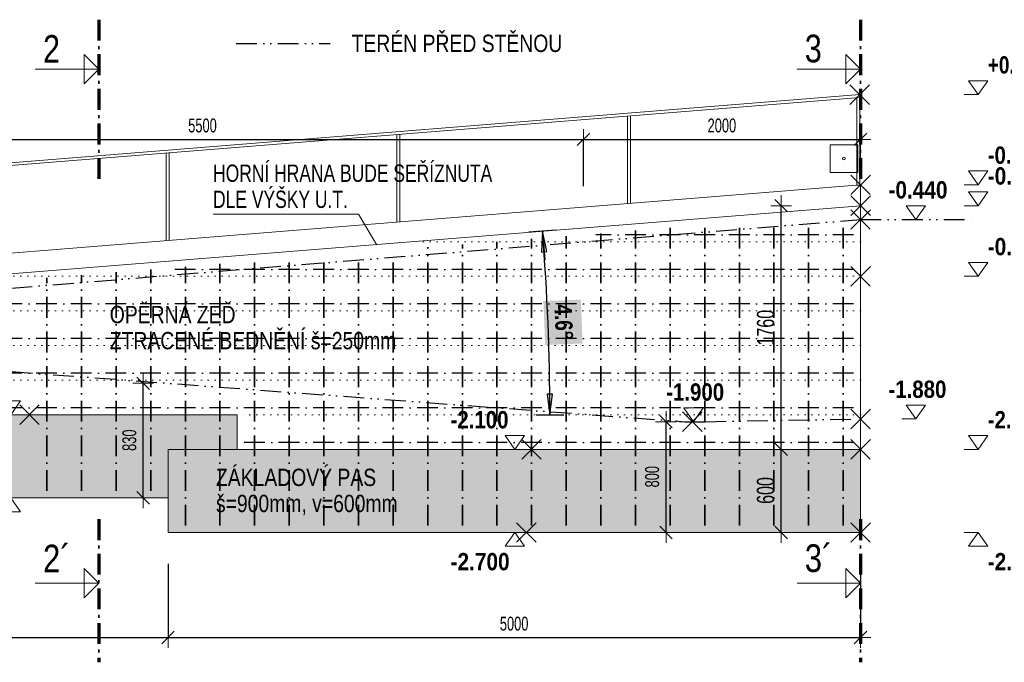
# Model space of a CAD drawing. Header units: millimetres. Extents: x -13576 to 6662, y -71400 to -56441.
# Tile 4 of 7: x -7479 to -370, y -66755 to -62114. Entities that reach past the tile are written whole.
import ezdxf

# ---------------------------------------------------------------- set-up
doc = ezdxf.new("R2010")
doc.units = ezdxf.units.MM
doc.header["$PDMODE"] = 65
for name, pattern in [('Cerchovana_1', [250, 150, -50, 0, -50]), ('JIS_08_37', [50, 0, -50]), ('JIS_09_15', [300, 150, -50, 0, -50, 0, -50])]:
    doc.linetypes.add(name, pattern=pattern)
for name, color, linetype, lineweight in [('XR$3$VÝZTUŽ_1', 7, 'Continuous', 25), ('XR$4$KOTY_1', 7, 'Continuous', 25), ('XR$5$POHLED NA STĚNU_1', 7, 'Continuous', 25)]:
    doc.layers.add(name, color=color, linetype=linetype, lineweight=lineweight)
doc.styles.add('ARIAL', font='ARIAL.TTF')
doc.styles.add('ARIALNARROW', font='ARIALN.TTF')
doc.dimstyles.new('DIMSTYLE_10', dxfattribs={"dimtxt": 125, "dimasz": 150, "dimexe": 0, "dimexo": 0, "dimgap": 62.5, "dimtad": 2, "dimdec": 0, "dimrnd": 5, "dimzin": 12, "dimdsep": 46, "dimtxsty": 'ARIALNARROW', "dimblk1": 'ALL_ML_STRICH', "dimblk2": 'ALL_ML_STRICH', "dimsah": 1, "dimcen": 0, "dimclrd": 6, "dimclre": 6, "dimclrt": 6, "dimadec": 0, "dimazin": 0, "dimtfac": 1, "dimtdec": 0, "dimtix": 1, "dimtmove": 2, "dimatfit": 3, "dimfxl": 0, "dimtzin": 0, "dimlwd": 0, "dimlwe": 13, "dimarcsym": 0})
doc.dimstyles.new('DIMSTYLE_11', dxfattribs={"dimtxt": 125, "dimasz": 150, "dimexe": 0, "dimexo": 0, "dimgap": 62.5, "dimtad": 2, "dimdec": 0, "dimrnd": 5, "dimzin": 12, "dimdsep": 46, "dimtxsty": 'ARIALNARROW', "dimblk1": 'ALL_ML_STRICH', "dimblk2": 'ALL_ML_STRICH', "dimsah": 1, "dimcen": 0, "dimclrd": 6, "dimclre": 6, "dimclrt": 6, "dimadec": 0, "dimazin": 0, "dimtfac": 1, "dimtdec": 0, "dimtix": 1, "dimtmove": 2, "dimatfit": 3, "dimfxl": 0, "dimtzin": 0, "dimlwd": 0, "dimlwe": 13, "dimarcsym": 0})
doc.dimstyles.new('DIMSTYLE_5', dxfattribs={"dimtxt": 100, "dimasz": 150, "dimexe": 0, "dimexo": 0, "dimgap": 50, "dimtad": 2, "dimdec": 0, "dimrnd": 1, "dimzin": 12, "dimdsep": 46, "dimtxsty": 'ARIALNARROW', "dimblk1": 'ALL_ML_STRICH', "dimblk2": 'ALL_ML_STRICH', "dimsah": 1, "dimcen": 0, "dimclrd": 6, "dimclre": 6, "dimclrt": 6, "dimadec": 0, "dimazin": 0, "dimtfac": 1, "dimtdec": 0, "dimtix": 1, "dimtmove": 2, "dimatfit": 3, "dimfxl": 0, "dimtzin": 0, "dimlwd": 0, "dimlwe": 13, "dimarcsym": 0})
doc.dimstyles.new('DIMSTYLE_7', dxfattribs={"dimtxt": 100, "dimasz": 150, "dimexe": 0, "dimexo": 0, "dimgap": 50, "dimtad": 2, "dimdec": 0, "dimrnd": 5, "dimzin": 12, "dimdsep": 46, "dimtxsty": 'ARIALNARROW', "dimblk1": 'ALL_ML_STRICH', "dimblk2": 'ALL_ML_STRICH', "dimsah": 1, "dimcen": 0, "dimclrd": 6, "dimclre": 6, "dimclrt": 6, "dimadec": 0, "dimazin": 0, "dimtfac": 1, "dimtdec": 0, "dimtix": 1, "dimtmove": 2, "dimatfit": 3, "dimfxl": 0, "dimtzin": 0, "dimlwd": 0, "dimlwe": 13, "dimarcsym": 0})

# ---------------------------------------------------------------- blocks, each defined once
blk = doc.blocks.new('COMPLEX_ELEVATIONDIM_0')
at = {"layer": 'XR$4$KOTY_1', "color": 6, "linetype": 'Continuous', "lineweight": 18}
for p, q in [((-489.6, -62554.5), (-629.6, -62554.5)), ((-629.6, -62554.5), (-559.6, -62654.5)), ((-559.6, -62654.5), (-489.6, -62554.5)), ((-1484.5, -62583.8), (-1343.2, -62725.1)), ((-1484.4, -62725.1), (-1343.1, -62583.8)), ((-559.6, -62654.5), (-659.6, -62654.5)), ((-559.6, -62654.5), (-559.6, -62654.5)), ((-559.6, -62654.5), (-559.6, -62654.5)), ((-559.6, -62654.5), (-559.6, -62654.5)), ((-559.6, -62654.5), (-559.6, -62654.5)), ((-1627.6, -63016.9), (-1627.6, -63216.7)), ((-1427.8, -63016.9), (-1627.6, -63016.9)), ((-1427.8, -63216.7), (-1427.8, -63016.9)), ((-1627.6, -63216.7), (-1427.8, -63216.7)), ((-1478.6, -63235.7), (-1337.3, -63377)), ((-1478.4, -63377), (-1337.1, -63235.7)), ((-489.6, -63206.4), (-629.6, -63206.4)), ((-629.6, -63206.4), (-559.6, -63306.4)), ((-559.6, -63306.4), (-489.6, -63206.4)), ((-559.6, -63306.4), (-659.6, -63306.4)), ((-559.6, -63306.4), (-559.6, -63306.4)), ((-559.6, -63306.4), (-559.6, -63306.4)), ((-559.6, -63306.4), (-559.6, -63306.4)), ((-559.6, -63306.4), (-559.6, -63306.4)), ((-1478.1, -63386.2), (-1336.8, -63527.5)), ((-1477.9, -63527.5), (-1336.7, -63386.2)), ((-489.6, -63356.9), (-629.6, -63356.9)), ((-629.6, -63356.9), (-559.6, -63456.9)), ((-559.6, -63456.9), (-489.6, -63356.9)), ((-559.6, -63456.9), (-659.6, -63456.9)), ((-559.6, -63456.9), (-559.6, -63456.9)), ((-559.6, -63456.9), (-559.6, -63456.9)), ((-559.6, -63456.9), (-559.6, -63456.9)), ((-559.6, -63456.9), (-559.6, -63456.9)), ((-1478.6, -63896.2), (-1337.3, -64037.5)), ((-1478.4, -64037.5), (-1337.1, -63896.2)), ((-489.6, -63866.9), (-629.6, -63866.9)), ((-629.6, -63866.9), (-559.6, -63966.9)), ((-559.6, -63966.9), (-489.6, -63866.9)), ((-559.6, -63966.9), (-659.6, -63966.9)), ((-559.6, -63966.9), (-559.6, -63966.9)), ((-559.6, -63966.9), (-559.6, -63966.9)), ((-559.6, -63966.9), (-559.6, -63966.9)), ((-559.6, -63966.9), (-559.6, -63966.9)), ((-489.6, -65116.9), (-629.6, -65116.9)), ((-629.6, -65116.9), (-559.6, -65216.9)), ((-559.6, -65216.9), (-489.6, -65116.9)), ((-1478.6, -65146.2), (-1337.3, -65287.5)), ((-1478.4, -65287.5), (-1337.1, -65146.2)), ((-559.6, -65216.9), (-659.6, -65216.9)), ((-559.6, -65216.9), (-559.6, -65216.9)), ((-559.6, -65216.9), (-559.6, -65216.9)), ((-559.6, -65216.9), (-559.6, -65216.9)), ((-559.6, -65216.9), (-559.6, -65216.9)), ((-1478.6, -65746.2), (-1337.3, -65887.5)), ((-1478.4, -65887.5), (-1337.1, -65746.2)), ((-559.6, -65816.9), (-659.6, -65816.9)), ((-629.6, -65916.9), (-559.6, -65816.9)), ((-559.6, -65816.9), (-489.6, -65916.9)), ((-559.6, -65816.9), (-559.6, -65816.9)), ((-559.6, -65816.9), (-559.6, -65816.9)), ((-559.6, -65816.9), (-559.6, -65816.9)), ((-559.6, -65816.9), (-559.6, -65816.9)), ((-489.6, -65916.9), (-629.6, -65916.9))]:
    blk.add_line(p, q, dxfattribs=at)
blk.add_circle((-1527.8, -63116.9), 10, dxfattribs=at)
at = {"layer": 'XR$4$KOTY_1', "color": 6, "linetype": 'Continuous', "lineweight": 18, "char_height": 125, "attachment_point": 7, "style": 'ARIALNARROW'}
for s, insert, width in [('\\W0.96;\\fArial Narrow|i0|b1|c0|p0;+0.460', (-489.6, -62504.5), 486.751), ('\\W1.03;\\fArial Narrow|i0|b1|c0|p0;-0.190', (-489.6, -63156.4), 490.84), ('\\W1.05;\\fArial Narrow|i0|b1|c0|p0;-0.340', (-489.6, -63306.9), 492.061), ('\\W1.05;\\fArial Narrow|i0|b1|c0|p0;-0.850', (-489.6, -63816.9), 492.061), ('\\W1.03;\\fArial Narrow|i0|b1|c0|p0;-2.100', (-489.6, -65066.9), 490.84), ('\\W1.05;\\fArial Narrow|i0|b1|c0|p0;-2.700', (-489.6, -66091.9), 492.061)]:
    blk.add_mtext(s, dxfattribs=dict(at, insert=insert, width=width))
blk = doc.blocks.new('COMPLEX_ELEVATIONDIM_1')
at = {"layer": 'XR$4$KOTY_1', "color": 6, "linetype": 'Continuous', "lineweight": 18}
for p, q in [((-1627.6, -63016.9), (-1627.6, -63216.7)), ((-1427.8, -63016.9), (-1627.6, -63016.9)), ((-1427.8, -63216.7), (-1427.8, -63016.9)), ((-1627.6, -63216.7), (-1427.8, -63216.7)), ((-939.6, -63456.9), (-1079.6, -63456.9)), ((-1079.6, -63456.9), (-1009.6, -63556.9)), ((-1009.6, -63556.9), (-939.6, -63456.9)), ((-1478.6, -63486.2), (-1337.3, -63627.5)), ((-1478.4, -63627.5), (-1337.1, -63486.2)), ((-1009.6, -63556.9), (-1109.6, -63556.9)), ((-1009.6, -63556.9), (-1009.6, -63556.9)), ((-1009.6, -63556.9), (-1009.6, -63556.9)), ((-1009.6, -63556.9), (-1009.6, -63556.9)), ((-1009.6, -63556.9), (-1009.6, -63556.9)), ((-939.6, -64896.9), (-1079.6, -64896.9)), ((-1079.6, -64896.9), (-1009.6, -64996.9)), ((-1009.6, -64996.9), (-939.6, -64896.9)), ((-1478.6, -64926.2), (-1337.3, -65067.5)), ((-1478.4, -65067.5), (-1337.1, -64926.2)), ((-1009.6, -64996.9), (-1109.6, -64996.9)), ((-1009.6, -64996.9), (-1009.6, -64996.9)), ((-1009.6, -64996.9), (-1009.6, -64996.9)), ((-1009.6, -64996.9), (-1009.6, -64996.9)), ((-1009.6, -64996.9), (-1009.6, -64996.9))]:
    blk.add_line(p, q, dxfattribs=at)
blk.add_circle((-1527.8, -63116.9), 10, dxfattribs=at)
at = {"layer": 'XR$4$KOTY_1', "color": 6, "linetype": 'Continuous', "lineweight": 18, "char_height": 125, "attachment_point": 7, "style": 'ARIALNARROW'}
for s, insert, width in [('\\W1.05;\\fArial Narrow|i0|b1|c0|p0;-0.440', (-1206.2, -63406.9), 492.061), ('\\W1.03;\\fArial Narrow|i0|b1|c0|p0;-1.880', (-1206.2, -64846.9), 490.84)]:
    blk.add_mtext(s, dxfattribs=dict(at, insert=insert, width=width))
blk = doc.blocks.new('COMPLEX_ELEVATIONDIM_2')
at = {"layer": 'XR$4$KOTY_1', "color": 6, "linetype": 'Continuous', "lineweight": 18}
for p, q in [((-1627.6, -63016.9), (-1627.6, -63216.7)), ((-1427.8, -63016.9), (-1627.6, -63016.9)), ((-1427.8, -63216.7), (-1427.8, -63016.9)), ((-1627.6, -63216.7), (-1427.8, -63216.7)), ((-2693.6, -64946.2), (-2552.3, -65087.5)), ((-2693.4, -65087.5), (-2552.1, -64946.2)), ((-2544.3, -64916.9), (-2684.3, -64916.9)), ((-2684.3, -64916.9), (-2614.3, -65016.9)), ((-2614.3, -65016.9), (-2544.3, -64916.9)), ((-2614.3, -65016.9), (-2714.3, -65016.9)), ((-2614.3, -65016.9), (-2614.3, -65016.9)), ((-2614.3, -65016.9), (-2614.3, -65016.9)), ((-2614.3, -65016.9), (-2614.3, -65016.9)), ((-2614.3, -65016.9), (-2614.3, -65016.9))]:
    blk.add_line(p, q, dxfattribs=at)
blk.add_circle((-1527.8, -63116.9), 10, dxfattribs=at)
at = {"layer": 'XR$4$KOTY_1', "color": 6, "linetype": 'Continuous', "lineweight": 18, "insert": (-2811, -64866.9), "char_height": 125, "width": 490.84, "attachment_point": 7, "style": 'ARIALNARROW'}
blk.add_mtext('\\W1.03;\\fArial Narrow|i0|b1|c0|p0;-1.900', dxfattribs=at)
blk = doc.blocks.new('COMPLEX_ELEVATIONDIM_3')
at = {"layer": 'XR$4$KOTY_1', "color": 6, "linetype": 'Continuous', "lineweight": 18}
for p, q in [((-1627.6, -63016.9), (-1627.6, -63216.7)), ((-1427.8, -63016.9), (-1627.6, -63016.9)), ((-1427.8, -63216.7), (-1427.8, -63016.9)), ((-1627.6, -63216.7), (-1427.8, -63216.7))]:
    blk.add_line(p, q, dxfattribs=at)
blk.add_circle((-1527.8, -63116.9), 10, dxfattribs=at)
blk = doc.blocks.new('ALL_ML_STRICH')
at = {"color": 0, "linetype": 'ByBlock', "lineweight": -2}
for p, q in [((0, -0.5), (0, 0.5)), ((-1, 0), (0.5, 0)), ((-0.3, -0.3), (0.3, 0.3))]:
    blk.add_line(p, q, dxfattribs=at)
blk = doc.blocks.new('*D62')
at = {"layer": 'DEFPOINTS', "color": 6, "linetype": 'Continuous', "lineweight": 13}
for p in [(-6406.4, -64739.4), (-6586.9, -65566.9), (-6407.8, -65566.9)]:
    blk.add_point(p, dxfattribs=at)
at = {"layer": 'XR$4$KOTY_1', "color": 6, "linetype": 'Continuous', "lineweight": -2}
for p, q in [((-6586.9, -64739.4), (-6586.9, -64739.4)), ((-6586.9, -65566.9), (-6586.9, -64739.4)), ((-6586.9, -65566.9), (-6586.9, -65566.9))]:
    blk.add_line(p, q, dxfattribs=at)
at = {"layer": 'XR$4$KOTY_1', "color": 6, "linetype": 'Continuous', "lineweight": 13, "xscale": 150, "yscale": 150, "zscale": 150}
for p, rotation in [((-6586.9, -64739.4), 90), ((-6586.9, -65566.9), 270)]:
    blk.add_blockref('ALL_ML_STRICH', p, dxfattribs=dict(at, rotation=rotation))
at = {"layer": 'XR$4$KOTY_1', "color": 6, "linetype": 'Continuous', "lineweight": 13, "insert": (-6686.9, -65150.6), "char_height": 100, "width": 243.429, "attachment_point": 5, "rotation": 90, "style": 'ARIALNARROW'}
blk.add_mtext('\\W0.81;\\A1;{830}', dxfattribs=at)
blk = doc.blocks.new('*D63')
at = {"layer": 'DEFPOINTS', "color": 6, "linetype": 'Continuous', "lineweight": 13}
for p in [(-2614.3, -65016.9), (-2812.2, -65816.9), (-2614.3, -65816.9)]:
    blk.add_point(p, dxfattribs=at)
at = {"layer": 'XR$4$KOTY_1', "color": 6, "linetype": 'Continuous', "lineweight": -2}
for p, q in [((-2812.2, -65016.9), (-2812.2, -65016.9)), ((-2812.2, -65816.9), (-2812.2, -65016.9)), ((-2812.2, -65816.9), (-2812.2, -65816.9))]:
    blk.add_line(p, q, dxfattribs=at)
at = {"layer": 'XR$4$KOTY_1', "color": 6, "linetype": 'Continuous', "lineweight": 13, "xscale": 150, "yscale": 150, "zscale": 150}
for p, rotation in [((-2812.2, -65016.9), 90), ((-2812.2, -65816.9), 270)]:
    blk.add_blockref('ALL_ML_STRICH', p, dxfattribs=dict(at, rotation=rotation))
at = {"layer": 'XR$4$KOTY_1', "color": 6, "linetype": 'Continuous', "lineweight": 13, "insert": (-2912.2, -65414.4), "char_height": 100, "width": 243.429, "attachment_point": 5, "rotation": 90, "style": 'ARIALNARROW'}
blk.add_mtext('\\W0.81;\\A1;{800}', dxfattribs=at)
blk = doc.blocks.new('*D65')
at = {"layer": 'DEFPOINTS', "color": 6, "linetype": 'Continuous', "lineweight": 13}
for p in [(-8907.8, -62978.2), (-8907.8, -64216.9), (-3407.8, -64216.9)]:
    blk.add_point(p, dxfattribs=at)
at = {"layer": 'XR$4$KOTY_1', "color": 6, "linetype": 'Continuous', "lineweight": -2}
for p, q in [((-8907.8, -63712.4), (-8907.8, -62978.2)), ((-8907.8, -62978.2), (-3407.8, -62978.2)), ((-3407.8, -63316), (-3407.8, -62978.2))]:
    blk.add_line(p, q, dxfattribs=at)
at = {"layer": 'XR$4$KOTY_1', "color": 6, "linetype": 'Continuous', "lineweight": 13, "xscale": 150, "yscale": 150, "zscale": 150, "rotation": 180}
blk.add_blockref('ALL_ML_STRICH', (-8907.8, -62978.2), dxfattribs=at)
at = {"layer": 'XR$4$KOTY_1', "color": 6, "linetype": 'Continuous', "lineweight": 13, "xscale": 150, "yscale": 150, "zscale": 150}
blk.add_blockref('ALL_ML_STRICH', (-3407.8, -62978.2), dxfattribs=at)
at = {"layer": 'XR$4$KOTY_1', "color": 6, "linetype": 'Continuous', "lineweight": 13, "insert": (-6158.9, -62878.2), "char_height": 100, "width": 324.571, "attachment_point": 5, "style": 'ARIALNARROW'}
blk.add_mtext('\\W0.81;\\A1;{5500}', dxfattribs=at)
blk = doc.blocks.new('*D66')
at = {"layer": 'DEFPOINTS', "color": 6, "linetype": 'Continuous', "lineweight": 13}
for p in [(-3407.8, -62978.2), (-1407.8, -63966.9), (-3407.8, -64216.9)]:
    blk.add_point(p, dxfattribs=at)
at = {"layer": 'XR$4$KOTY_1', "color": 6, "linetype": 'Continuous', "lineweight": -2}
for p, q in [((-3407.8, -63316), (-3407.8, -62978.2)), ((-3407.8, -62978.2), (-1407.8, -62978.2)), ((-1407.8, -63171.9), (-1407.8, -62978.2))]:
    blk.add_line(p, q, dxfattribs=at)
at = {"layer": 'XR$4$KOTY_1', "color": 6, "linetype": 'Continuous', "lineweight": 13, "xscale": 150, "yscale": 150, "zscale": 150, "rotation": 180}
blk.add_blockref('ALL_ML_STRICH', (-3407.8, -62978.2), dxfattribs=at)
at = {"layer": 'XR$4$KOTY_1', "color": 6, "linetype": 'Continuous', "lineweight": 13, "xscale": 150, "yscale": 150, "zscale": 150}
blk.add_blockref('ALL_ML_STRICH', (-1407.8, -62978.2), dxfattribs=at)
at = {"layer": 'XR$4$KOTY_1', "color": 6, "linetype": 'Continuous', "lineweight": 13, "insert": (-2408.9, -62878.2), "char_height": 100, "width": 324.571, "attachment_point": 5, "style": 'ARIALNARROW'}
blk.add_mtext('\\W0.81;\\A1;{2000}', dxfattribs=at)
blk = doc.blocks.new('*D69')
at = {"layer": 'DEFPOINTS', "color": 6, "linetype": 'Continuous', "lineweight": 13}
for p in [(-9407.8, -65566.9), (-6407.8, -65566.9), (-9407.8, -66575.9)]:
    blk.add_point(p, dxfattribs=at)
at = {"layer": 'XR$4$KOTY_1', "color": 6, "linetype": 'Continuous', "lineweight": -2}
for p, q in [((-9407.8, -65895.9), (-9407.8, -66575.9)), ((-6407.8, -66043), (-6407.8, -66575.9)), ((-9407.8, -66575.9), (-6407.8, -66575.9))]:
    blk.add_line(p, q, dxfattribs=at)
at = {"layer": 'XR$4$KOTY_1', "color": 6, "linetype": 'Continuous', "lineweight": 13, "xscale": 150, "yscale": 150, "zscale": 150, "rotation": 180}
blk.add_blockref('ALL_ML_STRICH', (-9407.8, -66575.9), dxfattribs=at)
at = {"layer": 'XR$4$KOTY_1', "color": 6, "linetype": 'Continuous', "lineweight": 13, "xscale": 150, "yscale": 150, "zscale": 150}
blk.add_blockref('ALL_ML_STRICH', (-6407.8, -66575.9), dxfattribs=at)
at = {"layer": 'XR$4$KOTY_1', "color": 6, "linetype": 'Continuous', "lineweight": 13, "insert": (-7908.9, -66475.9), "char_height": 100, "width": 324.571, "attachment_point": 5, "style": 'ARIALNARROW'}
blk.add_mtext('\\W0.81;\\A1;{3000}', dxfattribs=at)
blk = doc.blocks.new('*D70')
at = {"layer": 'DEFPOINTS', "color": 6, "linetype": 'Continuous', "lineweight": 13}
for p in [(-6407.8, -65566.9), (-1407.8, -65816.9), (-6407.8, -66575.9)]:
    blk.add_point(p, dxfattribs=at)
at = {"layer": 'XR$4$KOTY_1', "color": 6, "linetype": 'Continuous', "lineweight": -2}
for p, q in [((-1407.8, -66023.9), (-1407.8, -66575.9)), ((-6407.8, -66043), (-6407.8, -66575.9)), ((-6407.8, -66575.9), (-1407.8, -66575.9))]:
    blk.add_line(p, q, dxfattribs=at)
at = {"layer": 'XR$4$KOTY_1', "color": 6, "linetype": 'Continuous', "lineweight": 13, "xscale": 150, "yscale": 150, "zscale": 150, "rotation": 180}
blk.add_blockref('ALL_ML_STRICH', (-6407.8, -66575.9), dxfattribs=at)
at = {"layer": 'XR$4$KOTY_1', "color": 6, "linetype": 'Continuous', "lineweight": 13, "xscale": 150, "yscale": 150, "zscale": 150}
blk.add_blockref('ALL_ML_STRICH', (-1407.8, -66575.9), dxfattribs=at)
at = {"layer": 'XR$4$KOTY_1', "color": 6, "linetype": 'Continuous', "lineweight": 13, "insert": (-3908.9, -66475.9), "char_height": 100, "width": 324.571, "attachment_point": 5, "style": 'ARIALNARROW'}
blk.add_mtext('\\W0.81;\\A1;{5000}', dxfattribs=at)
blk = doc.blocks.new('COMPLEX_ELEVATIONDIM_4')
at = {"layer": 'XR$4$KOTY_1', "color": 7, "linetype": 'Continuous', "lineweight": 18}
for p, q in [((-1627.6, -63016.9), (-1627.6, -63216.7)), ((-1427.8, -63016.9), (-1627.6, -63016.9)), ((-1427.8, -63216.7), (-1427.8, -63016.9)), ((-1627.6, -63216.7), (-1427.8, -63216.7))]:
    blk.add_line(p, q, dxfattribs=at)
blk.add_circle((-1527.8, -63116.9), 10, dxfattribs=at)
blk = doc.blocks.new('COMPLEX_ELEVATIONDIM_5')
at = {"layer": 'XR$4$KOTY_1', "color": 7, "linetype": 'Continuous', "lineweight": 18}
for p, q in [((-1627.6, -63016.9), (-1627.6, -63216.7)), ((-1427.8, -63016.9), (-1627.6, -63016.9)), ((-1427.8, -63216.7), (-1427.8, -63016.9)), ((-1627.6, -63216.7), (-1427.8, -63216.7))]:
    blk.add_line(p, q, dxfattribs=at)
blk.add_circle((-1527.8, -63116.9), 10, dxfattribs=at)
blk = doc.blocks.new('COMPLEX_ELEVATIONDIM_6')
at = {"layer": 'XR$4$KOTY_1', "color": 7, "linetype": 'Continuous', "lineweight": 18}
for p, q in [((-1627.6, -63016.9), (-1627.6, -63216.7)), ((-1427.8, -63016.9), (-1627.6, -63016.9)), ((-1427.8, -63216.7), (-1427.8, -63016.9)), ((-1627.6, -63216.7), (-1427.8, -63216.7)), ((-7478.6, -64896.2), (-7337.3, -65037.5)), ((-7478.4, -65037.5), (-7337.1, -64896.2)), ((-7543.2, -64966.9), (-7543.2, -64966.9)), ((-7543.2, -64966.9), (-7543.2, -64966.9)), ((-7697.6, -65496.2), (-7556.4, -65637.5)), ((-7697.5, -65637.5), (-7556.2, -65496.2)), ((-7543.2, -65566.9), (-7543.2, -65566.9)), ((-7543.2, -65566.9), (-7543.2, -65566.9))]:
    blk.add_line(p, q, dxfattribs=at)
at = {"layer": 'XR$4$KOTY_1', "color": 6, "linetype": 'Continuous', "lineweight": 18}
for p, q in [((-7473.2, -64866.9), (-7613.2, -64866.9)), ((-7613.2, -64866.9), (-7543.2, -64966.9)), ((-7543.2, -64966.9), (-7473.2, -64866.9)), ((-7543.2, -64966.9), (-7543.2, -64966.9)), ((-7543.2, -64966.9), (-7543.2, -64966.9)), ((-7543.2, -64966.9), (-7443.2, -64966.9)), ((-7543.2, -65566.9), (-7643.2, -65566.9)), ((-7613.2, -65666.9), (-7543.2, -65566.9)), ((-7543.2, -65566.9), (-7473.2, -65666.9)), ((-7543.2, -65566.9), (-7543.2, -65566.9)), ((-7543.2, -65566.9), (-7543.2, -65566.9)), ((-7473.2, -65666.9), (-7613.2, -65666.9))]:
    blk.add_line(p, q, dxfattribs=at)
at = {"layer": 'XR$4$KOTY_1', "color": 7, "linetype": 'Continuous', "lineweight": 18}
blk.add_circle((-1527.8, -63116.9), 10, dxfattribs=at)
at = {"layer": 'XR$4$KOTY_1', "color": 6, "linetype": 'Continuous', "lineweight": 18, "char_height": 125, "attachment_point": 7, "style": 'ARIALNARROW'}
for s, insert, width in [('\\W1.03;\\fArial Narrow|i0|b1|c0|p0;-1.850', (-8006.5, -64816.9), 490.84), ('\\W1.05;\\fArial Narrow|i0|b1|c0|p0;-2.450', (-8006.5, -65841.9), 492.061)]:
    blk.add_mtext(s, dxfattribs=dict(at, insert=insert, width=width))
blk = doc.blocks.new('COMPLEX_ELEVATIONDIM_7')
at = {"layer": 'XR$4$KOTY_1', "color": 7, "linetype": 'Continuous', "lineweight": 18}
for p, q in [((-1627.6, -63016.9), (-1627.6, -63216.7)), ((-1427.8, -63016.9), (-1627.6, -63016.9)), ((-1427.8, -63216.7), (-1427.8, -63016.9)), ((-1627.6, -63216.7), (-1427.8, -63216.7)), ((-3854.3, -65146.2), (-3713, -65287.5)), ((-3854.1, -65287.5), (-3712.9, -65146.2)), ((-3904.5, -65216.9), (-3904.5, -65216.9)), ((-3904.5, -65216.9), (-3904.5, -65216.9)), ((-3891.5, -65746.2), (-3750.2, -65887.5)), ((-3891.4, -65887.5), (-3750.1, -65746.2)), ((-3904.5, -65816.9), (-3904.5, -65816.9)), ((-3904.5, -65816.9), (-3904.5, -65816.9))]:
    blk.add_line(p, q, dxfattribs=at)
at = {"layer": 'XR$4$KOTY_1', "color": 6, "linetype": 'Continuous', "lineweight": 18}
for p, q in [((-3834.5, -65116.9), (-3974.5, -65116.9)), ((-3974.5, -65116.9), (-3904.5, -65216.9)), ((-3904.5, -65216.9), (-3834.5, -65116.9)), ((-3904.5, -65216.9), (-3904.5, -65216.9)), ((-3904.5, -65216.9), (-3904.5, -65216.9)), ((-3904.5, -65216.9), (-3804.5, -65216.9)), ((-3974.5, -65916.9), (-3904.5, -65816.9)), ((-3904.5, -65816.9), (-3834.5, -65916.9)), ((-3904.5, -65816.9), (-3904.5, -65816.9)), ((-3904.5, -65816.9), (-3904.5, -65816.9)), ((-3904.5, -65816.9), (-3804.5, -65816.9)), ((-3834.5, -65916.9), (-3974.5, -65916.9))]:
    blk.add_line(p, q, dxfattribs=at)
at = {"layer": 'XR$4$KOTY_1', "color": 7, "linetype": 'Continuous', "lineweight": 18}
blk.add_circle((-1527.8, -63116.9), 10, dxfattribs=at)
at = {"layer": 'XR$4$KOTY_1', "color": 6, "linetype": 'Continuous', "lineweight": 18, "char_height": 125, "attachment_point": 7, "style": 'ARIALNARROW'}
for s, insert, width in [('\\W1.03;\\fArial Narrow|i0|b1|c0|p0;-2.100', (-4367.9, -65066.9), 490.84), ('\\W1.05;\\fArial Narrow|i0|b1|c0|p0;-2.700', (-4367.9, -66091.9), 492.061)]:
    blk.add_mtext(s, dxfattribs=dict(at, insert=insert, width=width))
blk = doc.blocks.new('*D76')
at = {"layer": 'DEFPOINTS', "color": 6, "linetype": 'Continuous', "lineweight": 13}
for p in [(-1407.8, -65216.9), (-1980.5, -65816.9), (-1407.8, -65816.9)]:
    blk.add_point(p, dxfattribs=at)
at = {"layer": 'XR$4$KOTY_1', "color": 6, "linetype": 'Continuous', "lineweight": -2}
for p, q in [((-1980.5, -65216.9), (-1980.5, -65216.9)), ((-1980.5, -65816.9), (-1980.5, -65216.9)), ((-1980.5, -65816.9), (-1980.5, -65816.9))]:
    blk.add_line(p, q, dxfattribs=at)
at = {"layer": 'XR$4$KOTY_1', "color": 6, "linetype": 'Continuous', "lineweight": 13, "xscale": 150, "yscale": 150, "zscale": 150}
for p, rotation in [((-1980.5, -65216.9), 90), ((-1980.5, -65816.9), 270)]:
    blk.add_blockref('ALL_ML_STRICH', p, dxfattribs=dict(at, rotation=rotation))
at = {"layer": 'XR$4$KOTY_1', "color": 6, "linetype": 'Continuous', "lineweight": 13, "insert": (-2093, -65513.8), "char_height": 125, "width": 304.286, "attachment_point": 5, "rotation": 90, "style": 'ARIALNARROW'}
blk.add_mtext('\\W0.81;\\A1;{600}', dxfattribs=at)
blk = doc.blocks.new('*D77')
at = {"layer": 'DEFPOINTS', "color": 6, "linetype": 'Continuous', "lineweight": 13}
for p in [(-1407.8, -63456.9), (-1980.5, -65216.9), (-1407.8, -65216.9)]:
    blk.add_point(p, dxfattribs=at)
at = {"layer": 'XR$4$KOTY_1', "color": 6, "linetype": 'Continuous', "lineweight": -2}
for p, q in [((-1980.5, -63456.9), (-1980.5, -63456.9)), ((-1980.5, -65216.9), (-1980.5, -63456.9)), ((-1980.5, -65216.9), (-1980.5, -65216.9))]:
    blk.add_line(p, q, dxfattribs=at)
at = {"layer": 'XR$4$KOTY_1', "color": 6, "linetype": 'Continuous', "lineweight": 13, "xscale": 150, "yscale": 150, "zscale": 150}
for p, rotation in [((-1980.5, -63456.9), 90), ((-1980.5, -65216.9), 270)]:
    blk.add_blockref('ALL_ML_STRICH', p, dxfattribs=dict(at, rotation=rotation))
at = {"layer": 'XR$4$KOTY_1', "color": 6, "linetype": 'Continuous', "lineweight": 13, "insert": (-2093, -64338.3), "char_height": 125, "width": 405.714, "attachment_point": 5, "rotation": 90, "style": 'ARIALNARROW'}
blk.add_mtext('\\W0.81;\\A1;{1760}', dxfattribs=at)
blk = doc.blocks.new('COMPLEX_ANGLEDIM_0')
at = {"layer": 'XR$4$KOTY_1', "linetype": 'Continuous', "lineweight": 25}
blk.add_hatch(color=7, dxfattribs=at).paths.add_polyline_path([(-3697.7, -64145.9), (-3685, -64463.2), (-3414.4, -64452.4), (-3427.1, -64135.1)])
at = {"layer": 'XR$4$KOTY_1', "color": 6, "linetype": 'Continuous', "lineweight": 25}
for p, q in [((-3604.7, -63633.1), (-3803.8, -63649.1)), ((-3704.1, -63641.1), (-3712.1, -63792)), ((-3672.4, -63788.9), (-3704.1, -63641.1)), ((-3704.1, -63641.1), (-3687.4, -63850.2)), ((-3712.1, -63792), (-3672.4, -63788.9)), ((-3651.1, -64966.9), (-3651.1, -64757.1)), ((-3631.1, -64817.1), (-3670.9, -64817.1)), ((-3670.9, -64817.1), (-3651.1, -64966.9)), ((-3651.1, -64966.9), (-3631.1, -64817.1)), ((-3750.9, -64966.9), (-3551.1, -64966.9))]:
    blk.add_line(p, q, dxfattribs=at)
blk.add_arc((-20232.4, -64966.9), 16581.3, 0, 4.58614, dxfattribs=at)
at = {"layer": 'XR$4$KOTY_1', "color": 6, "linetype": 'Continuous', "lineweight": 25, "insert": (-3619.6, -64171.6), "char_height": 125, "width": 320.069, "attachment_point": 7, "rotation": 272.29307, "style": 'ARIALNARROW'}
blk.add_mtext('\\W0.96;\\fArial Narrow|i0|b1|c0|p0;4.6%%d', dxfattribs=at)

msp = doc.modelspace()

# ---------------------------------------------------------------- hatches: boundary and pattern name
at = {"layer": 'XR$5$POHLED NA STĚNU_1', "linetype": 'Continuous', "lineweight": 13}
for color, points in [(9, [(-5907.8, -65216.9), (-5907.8, -64966.9), (-9407.8, -64966.9), (-9407.8, -65566.9), (-6407.8, -65566.9), (-6407.8, -65216.9)]), (253, [(-6407.8, -65816.9), (-1407.8, -65816.9), (-1407.8, -65216.9), (-5907.8, -65216.9), (-6407.8, -65216.9), (-6407.8, -65566.9)])]:
    msp.add_hatch(color=color, dxfattribs=at).paths.add_polyline_path(points)

# ---------------------------------------------------------------- linework, layer by layer
at = {"layer": 'XR$3$VÝZTUŽ_1', "color": 132, "linetype": 'Cerchovana_1', "lineweight": 35}
for p, q in [((-1782.8, -65766.9), (-1782.8, -63537)), ((-1532.8, -65766.9), (-1532.8, -63516.9)), ((-2782.8, -65766.9), (-2782.8, -63617.2)), ((-2532.8, -65766.9), (-2532.8, -63597.2)), ((-2282.8, -65766.9), (-2282.8, -63577.1)), ((-2032.8, -65766.9), (-2032.8, -63557.1)), ((-3532.8, -65766.9), (-3532.8, -63677.4)), ((-3282.8, -65766.9), (-3282.8, -63657.3)), ((-3032.8, -65766.9), (-3032.8, -63637.3)), ((-4532.8, -65766.9), (-4532.8, -63757.6)), ((-4282.8, -65766.9), (-4282.8, -63737.5)), ((-4032.8, -65766.9), (-4032.8, -63717.5)), ((-3782.8, -65766.9), (-3782.8, -63697.4)), ((-5532.8, -65766.9), (-5532.8, -63837.8)), ((-5282.8, -65766.9), (-5282.8, -63817.8)), ((-5032.8, -65766.9), (-5032.8, -63797.7)), ((-4782.8, -65766.9), (-4782.8, -63777.6)), ((-6282.8, -65766.9), (-6282.8, -63898)), ((-6032.8, -65766.9), (-6032.8, -63877.9)), ((-5782.8, -65766.9), (-5782.8, -63857.9)), ((-7282.8, -65516.9), (-7282.8, -63978.2)), ((-7032.8, -65516.9), (-7032.8, -63958.1)), ((-6782.8, -65516.9), (-6782.8, -63938.1)), ((-6532.8, -65516.9), (-6532.8, -63918))]:
    msp.add_line(p, q, dxfattribs=at)
at = {"layer": 'XR$3$VÝZTUŽ_1', "color": 132, "linetype": 'Cerchovana_1', "lineweight": 25}
for p, q in [((-1457.8, -63666.9), (-3318.9, -63666.9)), ((-1457.8, -63916.9), (-6388.7, -63916.9)), ((-1457.8, -64166.9), (-9572.1, -64166.9)), ((-1457.8, -64416.9), (-11357.8, -64416.9)), ((-1457.8, -64666.9), (-11357.8, -64666.9)), ((-1457.8, -64916.9), (-8857.8, -64916.9)), ((-1457.8, -65166.9), (-5857.8, -65166.9))]:
    msp.add_line(p, q, dxfattribs=at)
at = {"layer": 'XR$4$KOTY_1', "color": 7, "linetype": 'Continuous', "lineweight": 13}
for p, q in [((-6082.7, -63518.4), (-5032.7, -63518.4)), ((-5032.7, -63518.4), (-4902.1, -63737.2))]:
    msp.add_line(p, q, dxfattribs=at)
at = {"layer": 'XR$5$POHLED NA STĚNU_1', "color": 7, "linetype": 'Cerchovana_1', "lineweight": 70}
for p, q in [((-6907.8, -62113.8), (-6907.8, -63291.6)), ((-1407.8, -62113.8), (-1407.8, -63291.6)), ((-6907.8, -65721.6), (-6907.8, -66754.7)), ((-1407.8, -65721.6), (-1407.8, -66754.7))]:
    msp.add_line(p, q, dxfattribs=at)
at = {"layer": 'XR$5$POHLED NA STĚNU_1', "color": 6, "linetype": 'JIS_09_15', "lineweight": 25}
for p, q in [((-5916.2, -62286.6), (-5236.2, -62286.6)), ((-11427.8, -64365.7), (-1407.8, -63556.9))]:
    msp.add_line(p, q, dxfattribs=at)
at = {"layer": 'XR$5$POHLED NA STĚNU_1', "color": 7, "linetype": 'Continuous', "lineweight": 13}
for p, q in [((-6907.8, -62470.6), (-7013.9, -62364.6)), ((-7013.9, -62364.6), (-7013.9, -62576.7)), ((-1407.8, -62470.6), (-1513.9, -62364.6)), ((-1513.9, -62364.6), (-1513.9, -62576.7)), ((-7366.2, -62470.6), (-6907.8, -62470.6)), ((-7013.9, -62576.7), (-6907.8, -62470.6)), ((-1866.2, -62470.6), (-1407.8, -62470.6)), ((-1513.9, -62576.7), (-1407.8, -62470.6)), ((-1407.8, -63456.9), (-11407.8, -64259.1)), ((-1407.8, -65216.9), (-1407.8, -63456.9)), ((-8907.8, -64966.9), (-5907.8, -64966.9)), ((-5907.8, -64966.9), (-5907.8, -65216.9)), ((-6407.8, -65566.9), (-6407.8, -65216.9)), ((-6407.8, -65216.9), (-5907.8, -65216.9)), ((-5907.8, -65216.9), (-1407.8, -65216.9)), ((-1407.8, -65216.9), (-1407.8, -65816.9)), ((-6407.8, -65566.9), (-9407.8, -65566.9)), ((-6407.8, -65816.9), (-6407.8, -65566.9)), ((-1407.8, -65816.9), (-6407.8, -65816.9)), ((-7013.9, -66288.8), (-7013.9, -66076.7)), ((-7013.9, -66076.7), (-6907.8, -66182.8)), ((-1513.9, -66288.8), (-1513.9, -66076.7)), ((-1513.9, -66076.7), (-1407.8, -66182.8)), ((-7366.2, -66182.8), (-6907.8, -66182.8)), ((-6907.8, -66182.8), (-7013.9, -66288.8)), ((-1866.2, -66182.8), (-1407.8, -66182.8)), ((-1407.8, -66182.8), (-1513.9, -66288.8))]:
    msp.add_line(p, q, dxfattribs=at)
at = {"layer": 'XR$5$POHLED NA STĚNU_1', "color": 8, "linetype": 'Continuous', "lineweight": 13}
for p, q in [((-11407.8, -63456.2), (-1413.8, -62654.5)), ((-1413.8, -62674.6), (-11407.8, -63476.2)), ((-1433.8, -63308.5), (-1433.8, -62676.2)), ((-1413.8, -62654.5), (-1413.8, -63308.5)), ((-3089.5, -62809), (-3089.5, -63440.5)), ((-3069.5, -63440.5), (-3069.5, -62807.4)), ((-4755.1, -62942.6), (-4755.1, -63574.1)), ((-4735.1, -63574.1), (-4735.1, -62941)), ((-6420.8, -63076.2), (-6420.8, -63707.7)), ((-6400.8, -63707.7), (-6400.8, -63074.6)), ((-11457.1, -64112.5), (-1407.8, -63306.4)), ((-1413.8, -63308.5), (-1433.8, -63308.5)), ((-1407.8, -63306.4), (-1407.8, -63456.9)), ((-1407.8, -63456.9), (-11445.1, -64262.1))]:
    msp.add_line(p, q, dxfattribs=at)
at = {"layer": 'XR$5$POHLED NA STĚNU_1', "color": 7, "linetype": 'JIS_09_15', "lineweight": 25}
msp.add_line((-1407.8, -63556.9), (-587.8, -63556.9), dxfattribs=at)
at = {"layer": 'XR$5$POHLED NA STĚNU_1', "color": 251, "linetype": 'JIS_08_37', "lineweight": 13}
for p, q in [((-1407.8, -63716.9), (-4649.2, -63716.9)), ((-1407.8, -63966.9), (-7765.8, -63966.9)), ((-1407.8, -64216.9), (-10882.4, -64216.9)), ((-1407.8, -64466.9), (-11407.8, -64466.9)), ((-1407.8, -64716.9), (-8907.8, -64716.9)), ((-1407.8, -64966.9), (-5907.8, -64966.9))]:
    msp.add_line(p, q, dxfattribs=at)
at = {"layer": 'XR$5$POHLED NA STĚNU_1', "color": 1, "linetype": 'JIS_09_15', "lineweight": 25}
for p, q in [((-11427.8, -64365.7), (-2677.8, -65016.9)), ((-2677.8, -65016.9), (-2527.8, -65016.9)), ((-2527.8, -65016.9), (-1407.8, -64996.9))]:
    msp.add_line(p, q, dxfattribs=at)

# ---------------------------------------------------------------- block references
at = {"layer": 'XR$4$KOTY_1', "color": 6, "linetype": 'Continuous', "lineweight": 18}
for name in ['COMPLEX_ELEVATIONDIM_0', 'COMPLEX_ELEVATIONDIM_4', 'COMPLEX_ELEVATIONDIM_3', 'COMPLEX_ELEVATIONDIM_5', 'COMPLEX_ELEVATIONDIM_6', 'COMPLEX_ELEVATIONDIM_7', 'COMPLEX_ELEVATIONDIM_2', 'COMPLEX_ELEVATIONDIM_1']:
    msp.add_blockref(name, (0, 0), dxfattribs=at)
at = {"layer": 'XR$4$KOTY_1', "color": 6, "linetype": 'Continuous', "lineweight": 25}
msp.add_blockref('COMPLEX_ANGLEDIM_0', (0, 0), dxfattribs=at)

# ---------------------------------------------------------------- texts
at = {"layer": 'XR$4$KOTY_1', "color": 7, "linetype": 'Continuous', "lineweight": 13, "char_height": 125, "attachment_point": 1, "line_spacing_factor": 0.903614}
for s, insert, width, style in [('\\W0.88;HORNÍ HRANA BUDE SEŘÍZNUTA\\PDLE VÝŠKY U.T.', (-6082.7, -63160), 2078.506, 'ARIALNARROW'), ('\\A1;{\\fArial|i0|b0;\\H125.000000;\\W0.800000;\\C7;OPĚRNÁ ZEĎ}\\P{\\fArial|i0|b0;\\H125.000000;\\W0.800000;\\C7;ZTRACENÉ BEDNĚNÍ š=250mm}\\P', (-6828.4, -64180.7), 2125.055, 'ARIAL'), ('\\A1;{\\fArial|i0|b0;\\H125.000000;\\W0.800000;\\C7;ZÁKLADOVÝ PAS}\\P{\\fArial|i0|b0;\\H125.000000;\\W0.800000;\\C7;š=900mm, v=600mm}\\P', (-6061.9, -65356.5), 1366.707, 'ARIAL')]:
    msp.add_mtext(s, dxfattribs=dict(at, insert=insert, width=width, style=style))
at = {"layer": 'XR$5$POHLED NA STĚNU_1', "color": 7, "linetype": 'Continuous', "lineweight": 25, "insert": (-5082.4, -62348.7), "char_height": 125, "width": 1575.108, "attachment_point": 7, "style": 'ARIAL'}
msp.add_mtext('\\W0.80;TERÉN PŘED STĚNOU', dxfattribs=at)
at = {"layer": 'XR$5$POHLED NA STĚNU_1', "color": 7, "linetype": 'Continuous', "lineweight": 35, "char_height": 200, "attachment_point": 7, "style": 'ARIAL'}
for s, insert, width in [('\\W0.79;2', (-7310.4, -62424.8), 204.558), ('\\W0.79;3', (-1810.4, -62424.8), 204.558), ('\\W0.80;2´', (-7310.4, -66105.3), 279.618), ('\\W0.80;3´', (-1810.4, -66105.3), 279.618)]:
    msp.add_mtext(s, dxfattribs=dict(at, insert=insert, width=width))

# ---------------------------------------------------------------- dimensions: what is measured, and where the dimension line sits
at = {"layer": 'XR$4$KOTY_1', "color": 6, "linetype": 'Continuous', "lineweight": 13}
for base, p1, p2, picture, middle in [((-3407.8, -62978.2), (-8907.8, -63712.4), (-3407.8, -63316), '*D65', (-6158.9, -62878.2)), ((-1407.8, -62978.2), (-3407.8, -63316), (-1407.8, -63171.9), '*D66', (-2408.9, -62878.2)), ((-6407.8, -66575.9), (-9407.8, -65895.9), (-6407.8, -66043), '*D69', (-7908.9, -66475.9)), ((-1407.8, -66575.9), (-6407.8, -66043), (-1407.8, -66023.9), '*D70', (-3908.9, -66475.9))]:
    dim = msp.add_linear_dim(base=base, p1=p1, p2=p2, dimstyle='DIMSTYLE_5', override={"dimpost": '<>', "dimclrd": 6, "dimclre": 6, "dimclrt": 6, "dimlwd": 0, "dimlwe": 13}, dxfattribs=at)
    dim.commit()
    dim.dimension.update_dxf_attribs({"geometry": picture, "text_midpoint": middle, "dimtype": 160})
for base, p1, p2, dimstyle, picture, middle in [((-1980.5, -63456.9), (-1980.5, -65216.9), (-1980.5, -63456.9), 'DIMSTYLE_11', '*D77', (-2093, -64338.3)), ((-6586.934, -64739.4107), (-6586.934, -65566.9196), (-6586.934, -64739.4107), 'DIMSTYLE_7', '*D62', (-6686.934, -65150.6318)), ((-2812.2, -65016.9), (-2812.2, -65816.9), (-2812.2, -65016.9), 'DIMSTYLE_7', '*D63', (-2912.2, -65414.4)), ((-1980.5, -65216.9), (-1980.5, -65816.9), (-1980.5, -65216.9), 'DIMSTYLE_10', '*D76', (-2093, -65513.8))]:
    dim = msp.add_linear_dim(base=base, p1=p1, p2=p2, angle=90, dimstyle=dimstyle, override={"dimpost": '<>', "dimclrd": 6, "dimclre": 6, "dimclrt": 6, "dimlwd": 0, "dimlwe": 13}, dxfattribs=at)
    dim.commit()
    dim.dimension.update_dxf_attribs({"geometry": picture, "text_midpoint": middle, "dimtype": 160})

doc.saveas('drawing.dxf')
